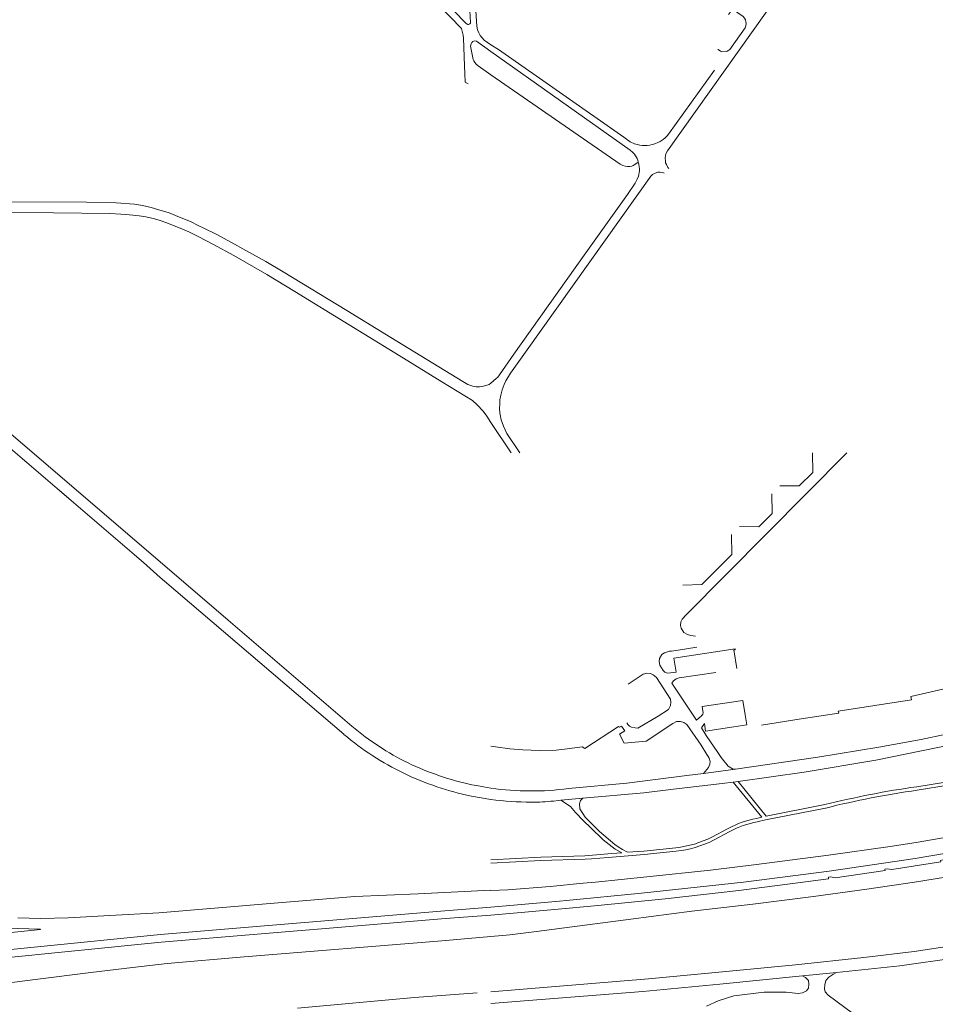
# Model space of a CAD drawing. Extents: x 145000 to 155000, y 457500 to 470000.
# Tile 79 of 196: x 149664 to 150317, y 458607 to 459309. Entities that reach past the tile are written whole.
import ezdxf

# ---------------------------------------------------------------- set-up
doc = ezdxf.new("R2010")
doc.units = 0
doc.header["$LTSCALE"] = 0.2
doc.header["$MEASUREMENT"] = 0
doc.layers.add('kant verharding', color=252, linetype='Continuous', lineweight=0)

msp = doc.modelspace()

# ---------------------------------------------------------------- linework, layer by layer
at = {"layer": 'kant verharding', "lineweight": 0}
for p, q in [((149981.35, 459270.33), (149981.16, 459275.74)), ((150000, 459021.76), (150014.35, 459000)), ((149764.54, 458911.37), (149767.6, 458908.76)), ((149767.6, 458908.76), (149895.38, 458799.63)), ((150133.44, 458859.67), (150146.7, 458861.6)), ((150128.59, 458858.96), (150133.44, 458859.67)), ((150161.27, 458787.33), (150159.05, 458790.59)), ((150154.84, 458783.72), (150153.89, 458785.25)), ((150151.44, 458771.69), (150139.45, 458770.2)), ((150151.44, 458771.69), (150174.11, 458774.73)), ((149986.53, 458763.71), (149989.68, 458763.07)), ((150172.58, 458765.63), (150176.05, 458766.11)), ((150049.79, 458752.68), (150065.58, 458754.1)), ((150169.05, 458732.58), (150157.46, 458726.39)), ((150170.26, 458730.4), (150158.57, 458724.15)), ((150093.37, 458715.27), (150086.06, 458714.7)), ((150093.37, 458715.27), (150088.87, 458717.61)), ((149967.18, 458674.03), (150000, 458676.51)), ((149967.64, 458668.46), (150000, 458670.83)), ((150246.07, 458630.12), (150221.97, 458627.65)), ((149862.21, 458604.66), (149945.53, 458612.26))]:
    msp.add_line(p, q, dxfattribs=at)
at = {"layer": 'kant verharding', "lineweight": 0, "flags": 128}
for points in [[(150000, 459489.86), (149985.75, 459496.96), (149984.7, 459496.84), (149983.67, 459496.59), (149982.82, 459495.99), (149982.27, 459494.99), (149984.75, 459394.15), (149985.45, 459373.04), (149989.96, 459303.9), (149990.45, 459301.38), (149991.38, 459299.17), (149992.42, 459297.29), (149993.77, 459295.64), (149995.32, 459294.01), (150000, 459290.73)], [(150126.81, 459202.5), (150126.11, 459203.4), (150125.01, 459205.36), (150124.47, 459206.64), (150124.25, 459207.92), (150124.2, 459210.22), (150124.64, 459212.97), (150125.76, 459215.09), (150196.79, 459314.77), (150226.75, 459357.03), (150243.76, 459381.86)], [(149985.44, 459306.02), (149985.05, 459305.68), (149984.12, 459305.19), (149983.47, 459305.2), (149982.45, 459305.74), (149964.53, 459324.45), (149964.21, 459324.91), (149964.07, 459325.36), (149964.2, 459325.81), (149964.43, 459326.23), (149964.93, 459326.47), (149965.96, 459326.78), (149970.2, 459327.32), (149972.08, 459327.69), (149973.69, 459328.22), (149976.51, 459329.5), (149978.33, 459330.58), (149981.52, 459333.06), (149982.28, 459333.8), (149983.52, 459334.46), (149983.69, 459334.25), (149984.75, 459319.43), (149985.49, 459306.62), (149985.44, 459306.02)], [(149981.16, 459275.74), (149980.54, 459295.36), (149980.29, 459297.59), (149979.65, 459300.37), (149979.03, 459302.35), (149955.27, 459326.98)], [(150161.77, 459287.49), (150161.77, 459287.23), (150163.51, 459286.22), (150164.58, 459285.76), (150167.61, 459285.81), (150168.39, 459286.15), (150169.39, 459286.77), (150170.22, 459287.39), (150181.18, 459302.83), (150181.62, 459304.22), (150181.76, 459305.8), (150181.69, 459307.1), (150181.3, 459308.4), (150180.67, 459309.66), (150179.58, 459310.82), (150172.19, 459316.01), (150169.2, 459312.33)], [(150000, 459269.34), (149991.04, 459275.59), (149989.47, 459276.85), (149988.47, 459278), (149987.77, 459279.3), (149987.48, 459280.11), (149985.55, 459289.67), (149985.9, 459291.27), (149986.48, 459292.25), (149987.11, 459293), (149988.33, 459293.4), (149989.86, 459293.19), (150000, 459285.9)], [(150000, 459290.73), (150005.41, 459287.31), (150094.76, 459224.78), (150099.18, 459221.57), (150102.32, 459220.21), (150106.09, 459219.18), (150107.71, 459218.99), (150109.33, 459218.95), (150111.24, 459219.01), (150113.11, 459219.3), (150114.79, 459219.76), (150116.67, 459220.22), (150118.85, 459221.02), (150120.54, 459221.88), (150122.62, 459223.29), (150124.01, 459224.33), (150125.6, 459225.92), (150126.55, 459226.93), (150159.32, 459272.72)], [(150000, 459285.9), (150099.16, 459215.59), (150100.77, 459214.15), (150102.18, 459212.71), (150104.11, 459209.82), (150104.57, 459208.47), (150104.91, 459207.04)], [(149983.9, 459262.9), (149981.61, 459264.13), (149981.35, 459270.33)], [(150104.91, 459207.04), (150102.45, 459205.33), (150101.38, 459204.79), (150100.27, 459204.32), (150098.89, 459204.04), (150097.22, 459204.1), (150095.7, 459204.21), (150094, 459204.63), (150092.06, 459205.62), (150000, 459269.34)], [(150097.24, 459184.07), (150102.83, 459192.05), (150104.26, 459194.96), (150105.1, 459197.18), (150105.78, 459200.85), (150105.77, 459202.4), (150105.61, 459203.85), (150105.27, 459205.66), (150104.91, 459207.04)], [(150007.06, 459041.21), (150008.07, 459044.95), (150009.42, 459048.69), (150010.67, 459051.38), (150014.04, 459056.78), (150025.86, 459073.36), (150113.85, 459197.16), (150115.01, 459198.35), (150116.92, 459199.36), (150118.92, 459199.94), (150120.62, 459199.95), (150122.35, 459199.68), (150123.42, 459199.3)], [(150016.43, 459070.24), (150066.42, 459140.84), (150097.24, 459184.07)], [(149795.51, 459160.07), (149791.56, 459162.1), (149786.01, 459164.79), (149778.27, 459168.02), (149770.8, 459170.89), (149763.52, 459173.23), (149757.97, 459174.84), (149751.82, 459176.21), (149746.1, 459177.07), (149733.04, 459178.15), (149711.98, 459178.57), (149656.1, 459178.87)], [(149768.4, 459164.16), (149763.85, 459165.67), (149759.51, 459167.01), (149754.18, 459168.07), (149749.4, 459168.78), (149742.63, 459169.57), (149736.33, 459170.11), (149728.6, 459170.48), (149648.05, 459171.56), (149591.62, 459172.03), (149552.35, 459172.02)], [(149817, 459140.65), (149801.93, 459148.74), (149791.92, 459153.99), (149784.92, 459157.39), (149779.92, 459159.53), (149768.4, 459164.16)], [(150000, 459049.62), (149998.73, 459048.86), (149994.82, 459047.59), (149991.99, 459047), (149989.57, 459047.1), (149987.12, 459047.61), (149983.59, 459048.74), (149979.95, 459050.83), (149928.67, 459082.21), (149897.45, 459101.47), (149852.01, 459129.08), (149839.7, 459136.27), (149825.51, 459144.26), (149815.17, 459149.96), (149804.25, 459155.72), (149795.51, 459160.07)], [(150000, 459021.76), (149997.22, 459026.09), (149994.45, 459029.65), (149990.26, 459034.39), (149987.02, 459037.32), (149965.04, 459050.69), (149937.71, 459067.54), (149860.46, 459114.97), (149840.4, 459127.1), (149817, 459140.65)], [(150000, 459049.62), (150003.83, 459052.94), (150004.92, 459054.08), (150006.16, 459055.72), (150016.43, 459070.24)], [(150006.33, 459028.63), (150006.18, 459031.56), (150006.26, 459034.93), (150006.48, 459037.91), (150007.06, 459041.21)], [(150020.64, 459000), (150011.35, 459013.93), (150008.9, 459019.03), (150007.39, 459023.54), (150006.54, 459027.45), (150006.33, 459028.63)], [(149900.99, 458805.38), (149812.94, 458880.93), (149644.59, 459025.02)], [(149764.54, 458911.37), (149752.67, 458922), (149639.34, 459018.89)], [(150253.61, 459000), (150139.07, 458884.72), (150136.21, 458881.67), (150135.18, 458879.82), (150135.09, 458877.22), (150135.56, 458875.16), (150137.52, 458872.24), (150140.07, 458870.67), (150142.45, 458869.91), (150145.7, 458869.49)], [(150205.8, 458976.58), (150219.64, 458976.54), (150229.28, 458986.11), (150229.14, 458999.88), (150229.03, 459000)], [(150299.68, 458824.15), (150299.18, 458826.53), (150338.6, 458835.69), (150373.31, 458842.88), (150436.24, 458858.39), (150435.4, 458860.52), (150415.6, 458920.95), (150413.85, 458925.3), (150404.97, 458936.5), (150378.2, 458971.9), (150360.38, 458995.33)], [(150174.11, 458774.73), (150232.74, 458783.27), (150276.29, 458790.51), (150306.4, 458796.06), (150342.07, 458803.56), (150381.14, 458812.22), (150431.59, 458823.97), (150468.02, 458833.39), (150504.7, 458843.51), (150544.16, 458855.05), (150591.84, 458870.5), (150628.59, 458883.68), (150670.85, 458899.48), (150716.98, 458918.19), (150756.39, 458935.68), (150793.1, 458952.16), (150824.16, 458966.18)], [(150177.17, 458947.72), (150190.76, 458947.45), (150200.22, 458956.9), (150200.12, 458970.85)], [(150176.05, 458766.11), (150223.14, 458772.67), (150274.2, 458781.29), (150374.16, 458801.58), (150416.24, 458811.34), (150457.32, 458821.73), (150501.55, 458833.75), (150543.56, 458845.88), (150582.93, 458858.52), (150620.62, 458871.28), (150653.98, 458883.65), (150694.4, 458899.51), (150724.7, 458912.18), (150749.41, 458923.24), (150763.19, 458929.62), (150785.67, 458939.68), (150821.81, 458956.13)], [(150136.76, 458905.74), (150150.22, 458906.31), (150171.55, 458927.74), (150171.41, 458941.91)], [(150065.68, 458693.54), (150074.51, 458694.36), (150111.05, 458698.07), (150156.34, 458702.98), (150189.27, 458706.86), (150240.44, 458713.49), (150284.27, 458719.75), (150304.25, 458722.81), (150378.02, 458735.54), (150447.26, 458749.72), (150501.51, 458762.36), (150563.33, 458779.01), (150614.86, 458794.37), (150651.64, 458806.24), (150700.44, 458823.37), (150729.29, 458834.15), (150763.03, 458847.43), (150791.13, 458858.91), (150832.21, 458876.82), (150866.53, 458892.4)], [(150053.9, 458681.3), (150107.21, 458686.56), (150179.9, 458694.42), (150241.01, 458702.25), (150302.09, 458711.09), (150356.57, 458720.45), (150424.37, 458733.53), (150472.59, 458743.84), (150522.56, 458756.29), (150566.46, 458768.37), (150599.34, 458778.09), (150633.01, 458788.61), (150667.17, 458799.6), (150695.63, 458809.85), (150718.42, 458818.13), (150754.22, 458831.77), (150791.91, 458847.31), (150825.45, 458861.7), (150852.9, 458873.81), (150874.23, 458884.08)], [(150880.35, 458868.43), (150849.2, 458853.99), (150804.26, 458834.35), (150772.86, 458821.4), (150740.47, 458808.71), (150706.46, 458796.05), (150675.98, 458785.22), (150633.16, 458770.97), (150588.19, 458757.23), (150550.51, 458746.49), (150505.87, 458734.84), (150457.95, 458723.6), (150408.07, 458713.11), (150344.46, 458701.33), (150301.64, 458694.34), (150267.86, 458689.29), (150229.75, 458684.03), (150186.64, 458678.6), (150143.23, 458673.62), (150099.67, 458668.06), (150032.54, 458659.23)], [(150175.16, 458846.42), (150173.07, 458859.82), (150173.99, 458859.89), (150173.93, 458860.61), (150130.38, 458853.96), (150132.01, 458843.93), (150125.9, 458843.21), (150123.95, 458843.91), (150122.58, 458845.19), (150120.29, 458848.78), (150119.77, 458851.49), (150120.08, 458853.67), (150121.68, 458856.4), (150123.6, 458857.77), (150127.26, 458858.77), (150128.59, 458858.96)], [(150097.74, 458835.38), (150108.46, 458842.43), (150110.99, 458843.25), (150113.76, 458842.88), (150115.61, 458842.07), (150117.87, 458840.07), (150127.85, 458824.6), (150128.22, 458822.51), (150128, 458820.07), (150126.45, 458817.26), (150119.22, 458812.57), (150104.59, 458804.13), (150102.68, 458804.14), (150100.13, 458804.66), (150098.77, 458805.46), (150097.6, 458806.55), (150096.8, 458807.76)], [(150160.09, 458843.67), (150134.05, 458839.76), (150131.91, 458839.12), (150130.05, 458837.71), (150128.9, 458836.01), (150146.51, 458809.65), (150150.09, 458812.7), (150150.99, 458813.97), (150151.16, 458814.85), (150150.45, 458819.36), (150179.52, 458823.6), (150181.12, 458813.47)], [(150192.73, 458806.14), (150220.99, 458810.57), (150247.69, 458814.68), (150247.4, 458816.1), (150299.68, 458824.15)], [(150172.93, 458804.97), (150182.25, 458806.37), (150181.12, 458813.47)], [(150000, 458791.17), (150003.37, 458790.64), (150013.54, 458789.18), (150022.65, 458788.47), (150034.54, 458788.2), (150046.42, 458788.45), (150056.18, 458789.42), (150065.04, 458790.78), (150066.94, 458789.5), (150090.95, 458805.3), (150091.5, 458804.61), (150092.91, 458805.41), (150095.49, 458802.08), (150091.7, 458799.72), (150095.03, 458793.24), (150110.53, 458794.85), (150129.51, 458807.37), (150132.25, 458808.68), (150135.11, 458808.79), (150137.49, 458808.12), (150139.62, 458806.61), (150149.74, 458791.88), (150153.89, 458785.25)], [(150172.93, 458804.97), (150152.95, 458801.97), (150152.2, 458807.32), (150149.9, 458804.28), (150153.38, 458798.91), (150159.05, 458790.59)], [(150456.42, 458791.95), (150402.59, 458779.91), (150350.16, 458769.85), (150303.32, 458762.33)], [(150151.44, 458771.69), (150154.99, 458775.96), (150155.88, 458778.32), (150156.12, 458780.32), (150155.55, 458782.58), (150154.84, 458783.72)], [(150174.11, 458774.73), (150172.19, 458775.14), (150168.88, 458777.05), (150164.12, 458783.14), (150161.27, 458787.33)], [(150456.83, 458789.48), (150403.1, 458777.46), (150350.59, 458767.39), (150303.61, 458759.85)], [(150139.45, 458770.2), (150096.91, 458764.92), (150055.39, 458761.05)], [(150000, 458761.32), (149994.83, 458762.13), (149989.68, 458763.07)], [(150130.16, 458760.49), (150164.73, 458764.54), (150172.58, 458765.63)], [(150172.58, 458765.63), (150192.93, 458740.55), (150189.24, 458739.69)], [(150237.89, 458749.54), (150196.17, 458741.31), (150176.05, 458766.11)], [(149986.1, 458755.69), (149993.03, 458754.35), (150000, 458753.25)], [(150130.16, 458760.49), (150108.81, 458757.98), (150065.58, 458754.1)], [(150763.4, 458752.35), (150711.03, 458737.8), (150677.4, 458728.34), (150610.2, 458709.76), (150579.52, 458701.13), (150552.03, 458693.79), (150525.16, 458686.94), (150486.77, 458677.81), (150451.52, 458670.28), (150415.6, 458663.09), (150374.91, 458656.16), (150328.05, 458648.99), (150301.46, 458645.04), (150265.55, 458640.72), (150217.03, 458635.49), (150169.89, 458630.9), (150112.34, 458625.42), (150000, 458616.3)], [(150049.79, 458752.68), (150048.1, 458752.53), (150044.7, 458752.13)], [(150071.23, 458732.93), (150066.01, 458737.96), (150060.31, 458743.87), (150056.59, 458748.21), (150049.79, 458752.68)], [(150065.58, 458754.1), (150063.9, 458752.52), (150063.07, 458750.21), (150063.34, 458746.47), (150067.21, 458740.7), (150074.54, 458733.24)], [(150238.43, 458747.1), (150195.69, 458738.63), (150189.76, 458737.24)], [(150746.99, 458739.12), (150713.2, 458729.81), (150680.85, 458720.62), (150651.36, 458712.43), (150615.07, 458702.52), (150575.93, 458691.53), (150546.05, 458683.58), (150516.64, 458676.19), (150485.07, 458668.73), (150451.62, 458661.63), (150413.38, 458654.09), (150373.87, 458647.06), (150331.32, 458640.38), (150291.27, 458634.73), (150246.07, 458630.12)], [(150088.87, 458717.61), (150088.48, 458717.81), (150079.96, 458724.54), (150071.23, 458732.93)], [(150074.54, 458733.24), (150077.27, 458730.46), (150088.25, 458721.19), (150090.73, 458719.53)], [(150403.35, 458723.79), (150400.8, 458724.32), (150398.94, 458723.92), (150399.19, 458722.83), (150364.34, 458716.3), (150361.09, 458716.78), (150359.47, 458716.54), (150359.73, 458715.46), (150324.82, 458709.56), (150321.9, 458710.13), (150320.21, 458709.84), (150320.39, 458708.85), (150285.44, 458703.25), (150282.24, 458703.92), (150280.6, 458703.57), (150280.76, 458702.56), (150245.13, 458697.49), (150242.08, 458698.21), (150240.35, 458697.96), (150240.4, 458696.67), (150176.47, 458688.52), (150124.11, 458682.59), (150073.82, 458677.5), (150047.9, 458675.11)], [(150086.06, 458714.7), (150066.9, 458713.2), (150035.53, 458712.2), (150000, 458710.27)], [(150131.95, 458716.31), (150109.23, 458714.01), (150083.44, 458711.99)], [(150090.73, 458719.53), (150093.77, 458717.51), (150097.35, 458715.59)], [(150131.69, 458718.8), (150109.01, 458716.5), (150097.35, 458715.59)], [(150071.59, 458711.06), (150067.04, 458710.7), (150035.64, 458709.7), (150000, 458707.77)], [(150083.44, 458711.99), (150071.59, 458711.06)], [(150000, 458688.31), (150012.1, 458688.91), (150042.1, 458691.33), (150065.68, 458693.54)], [(149663.18, 458669.02), (149679.33, 458668.48), (149699, 458669.03), (149728.65, 458670.52), (149763.53, 458672.52), (149848.5, 458679.6), (149903.2, 458684.02), (149948.23, 458686.07), (150000, 458688.59)], [(150240.17, 458613.89), (150263.9, 458596.36), (150294.87, 458574.71), (150303.8, 458569.71), (150310.05, 458567.09), (150318.19, 458566.02), (150331.2, 458567.08), (150342.41, 458567.38), (150347.32, 458568.22), (150352.47, 458570.11), (150356.09, 458572), (150360.03, 458573.82), (150362.55, 458578.38), (150367.22, 458582.55), (150377.55, 458587.87), (150399.91, 458593.65), (150436.69, 458602.8), (150489.38, 458617.4), (150544.51, 458632.86), (150592.11, 458649.23), (150633.54, 458663.68), (150683.69, 458684.75)], [(150000, 458676.51), (150048.98, 458680.81), (150053.9, 458681.3)], [(149371.13, 458611.61), (149545.09, 458634.42), (149584.49, 458639.15), (149764.81, 458657.17), (149967.18, 458674.03)], [(150047.9, 458675.11), (150024.06, 458672.91), (150000, 458670.83)], [(149372.03, 458606.09), (149545.76, 458628.86), (149585.16, 458633.59), (149765.27, 458651.59), (149967.64, 458668.46)], [(149654.51, 458661.64), (149679.09, 458660.85), (149679.14, 458660.54), (149623.72, 458654.85), (149583.16, 458650.27), (149543.76, 458645.54), (149516.86, 458642.06)], [(150032.53, 458659.23), (150013.48, 458656.72), (150000, 458655.62)], [(150000, 458655.62), (149965.03, 458652.6), (149824.34, 458641.12), (149769.51, 458636.53), (149744.67, 458633.66), (149715.15, 458629.94), (149675.48, 458625.06), (149642.2, 458620.64), (149622.75, 458617.68), (149600.84, 458612.66)], [(150240.6, 458626.77), (150243.55, 458628.48), (150246.07, 458630.12)], [(150221.97, 458627.65), (150163.08, 458621.62), (150108.24, 458616.57), (150026.89, 458609.96), (150000, 458608.05)], [(150221.97, 458627.65), (150224.02, 458626.47), (150226.14, 458624.29), (150226.56, 458621.78), (150226.19, 458618.8), (150224.84, 458617.03), (150221.86, 458615.44), (150218.81, 458615.03), (150210.18, 458616.09), (150194.67, 458615.93), (150173.13, 458613.45), (150161.79, 458609.91), (150153.63, 458606.02)], [(150240.17, 458613.89), (150238.18, 458616.28), (150237.49, 458618.49), (150237.76, 458621.26), (150238.63, 458624.26), (150240.6, 458626.77)], [(149945.53, 458612.26), (149990.22, 458615.58)]]:
    msp.add_lwpolyline(points, dxfattribs=at)
at = {"layer": 'kant verharding', "lineweight": 0}
for centre, radius, start, end in [((150025.43, 458952.7), 192.84, 229.81383, 244.05332), ((150025.96, 458953.63), 201.92, 229.70521, 244.16938), ((150029.14, 458962.16), 202.98, 244.27896, 257.88264), ((150028.44, 458960.93), 209.57, 244.42699, 258.34197), ((150391.46, 458137.55), 630.96, 98.03002, 104.08581), ((150391.73, 458136.07), 629.97, 98.0409, 104.0839), ((150028.52, 458967.45), 216.1, 262.41615, 270.08752), ((150030.4, 458882.76), 131.42, 269.32272, 276.24633), ((150200.16, 458676.4), 64.22, 99.79278, 118.97681), ((150200.17, 458676.38), 61.75, 99.71213, 118.97163), ((150122.11, 458798.92), 80.69, 276.82465, 295.98958), ((150122.05, 458799.1), 83.38, 276.82229, 295.9773)]:
    msp.add_arc(centre, radius, start, end, dxfattribs=at)
at = {"layer": 'kant verharding', "lineweight": 0, "extrusion": (0, 0, -1)}
msp.add_arc((-150028.63, 458960.88), 201.61, 262.37378, 278.16416, dxfattribs=at)

doc.saveas('drawing.dxf')
